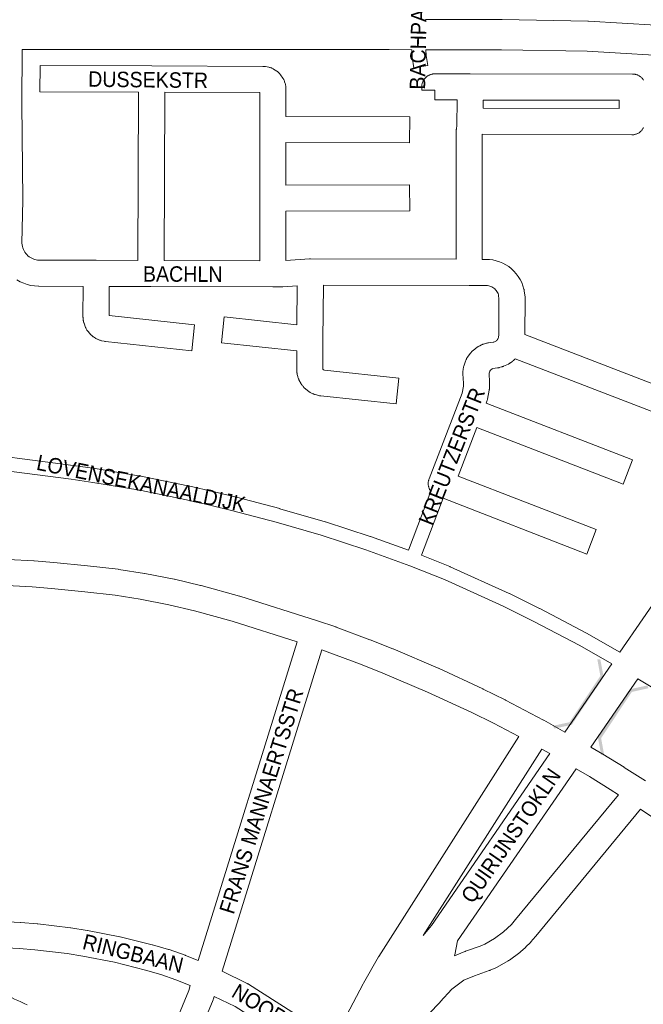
# Model space of a CAD drawing. Header units: metres. Extents: x 123819 to 142731, y 393440 to 405763.
# Tile 242 of 256: x 134156 to 134467, y 398692 to 399183. Entities that reach past the tile are written whole.
import ezdxf
from ezdxf.enums import TextEntityAlignment as Align

# ---------------------------------------------------------------- set-up
doc = ezdxf.new("R2010")
doc.units = ezdxf.units.M
doc.header["$MEASUREMENT"] = 0
for name, color, linetype, lineweight in [('gs-anno-wegen algemeen tekst', 7, 'Continuous', 0), ('gs-knt-aanvullende hoofdweg', 7, 'Continuous', 0), ('gs-knt-fietspaden', 7, 'Continuous', 0), ('gs-knt-hoofdweg', 7, 'Continuous', 0), ('gs-knt-wegen algemeen', 7, 'Continuous', 0), ('gs-symb-viaduct', 7, 'Continuous', 0), ('gs-vlk-plantopografie wegen algemeen', 7, 'Continuous', 0)]:
    doc.layers.add(name, color=color, linetype=linetype, lineweight=lineweight)
doc.styles.add('Style-Arial', font='arial.ttf')

# ---------------------------------------------------------------- blocks, each defined once
blk = doc.blocks.new('gg0-viaduct_91')
at = {"layer": 'gs-symb-viaduct', "linetype": 'Continuous'}
blk.add_hatch(color=7, dxfattribs=at).paths.add_polyline_path([(5.58, -1.69), (3.87, -0.37), (-3.87, -0.37), (-5.58, -1.69), (-5.8, -1.4), (-4, 0), (4, 0), (5.8, -1.4)])
blk = doc.blocks.new('gg0-viaduct_92')
at = {"layer": 'gs-symb-viaduct', "linetype": 'Continuous'}
blk.add_hatch(color=7, dxfattribs=at).paths.add_polyline_path([(5.58, -1.69), (3.87, -0.37), (-3.87, -0.37), (-5.58, -1.69), (-5.8, -1.4), (-4, 0), (4, 0), (5.8, -1.4)])

msp = doc.modelspace()

# ---------------------------------------------------------------- linework, layer by layer
at = {"layer": 'gs-knt-aanvullende hoofdweg', "color": 7, "linetype": 'Continuous', "flags": 128}
for points in [[(134358.7, 399183.13), (134396.66, 399183.15), (134396.8, 399183.15), (134439.59, 399182.4), (134439.91, 399182.39), (134490.23, 399179.36), (134490.47, 399179.34), (134543.81, 399174.41), (134544.08, 399174.38), (134599.2, 399167.33)], [(134351.76, 399168.13), (134340.46, 399168.21), (134160.22, 399168.29), (134157.58, 399168.29)], [(134593.2, 399152.95), (134542.3, 399159.46), (134489.2, 399164.37), (134439.16, 399167.39), (134396.6, 399168.13), (134358.79, 399168.11)], [(134455.56, 398867.93), (134478.42, 398901.1), (134486.31, 398917.12), (134486.37, 398917.25), (134493.07, 398930.21), (134496.05, 398936.58), (134501.6, 398949.85), (134508.59, 398969.32), (134508.69, 398969.59), (134514.61, 398984.29), (134514.74, 398984.61), (134516.84, 398989.18), (134516.93, 398989.38), (134517.03, 398989.58), (134544.18, 399040.75), (134559.82, 399072.37), (134576.06, 399109.46), (134593.2, 399152.95)], [(134428.07, 398828.06), (134451.56, 398862.13)], [(134464.57, 398854.54), (134441.12, 398820.52)], [(134357.43, 398726.67), (134361.58, 398731.6), (134420.65, 398817.3)], [(134433.71, 398809.78), (134374.61, 398724.04), (134373.2, 398717.04), (134373.12, 398716.72), (134373.11, 398716.68), (134373.07, 398716.53)]]:
    msp.add_lwpolyline(points, dxfattribs=at)
at = {"layer": 'gs-knt-fietspaden', "color": 7, "linetype": 'Continuous', "flags": 128}
msp.add_lwpolyline([(134358.79, 399168.11), (134358.96, 399165.27), (134359.75, 399160.25, -0.370699), (134359.74, 399160.24), (134352.82, 399159.16, -0.370704), (134352.81, 399159.17), (134352, 399164.35), (134351.98, 399164.51), (134351.97, 399164.68), (134351.76, 399168.13)], format="xyb", dxfattribs=at)
for points in [[(134124.52, 398968.58), (134182.98, 398960.99), (134183.03, 398960.99), (134193.89, 398959.43), (134193.97, 398959.42), (134217.49, 398955.45), (134217.6, 398955.43), (134240.97, 398950.68), (134241.06, 398950.67), (134252.68, 398948), (134252.73, 398947.98), (134264.31, 398945.12), (134264.36, 398945.11), (134285.99, 398939.41), (134286.06, 398939.39), (134308.66, 398932.88), (134308.77, 398932.84), (134331.13, 398925.57), (134331.24, 398925.53), (134350.09, 398918.68)], [(134451.56, 398862.13), (134435.56, 398871.17), (134412.38, 398883.35), (134397.42, 398890.74), (134368.13, 398904.05), (134350.89, 398910.92), (134328.9, 398918.91), (134306.66, 398926.15), (134284.16, 398932.63), (134262.6, 398938.31), (134251.08, 398941.16), (134239.53, 398943.81), (134216.26, 398948.54), (134192.85, 398952.49), (134182.05, 398954.03), (134123.66, 398961.62), (134118.33, 398962.17), (134111.46, 398962.59), (134106.12, 398962.7), (134100.78, 398962.61), (134075.79, 398961.21), (134057.01, 398959.95), (134031.09, 398957.84)], [(134350.09, 398918.68), (134361.27, 398948.05)], [(134367.46, 398944.57), (134356.65, 398916.18)], [(134860.7, 398418.63), (134700.87, 398634.65), (134700.61, 398635.01), (134700.36, 398635.34), (134700.32, 398635.4), (134693.2, 398645.45), (134678.47, 398665.2), (134670.9, 398674.85), (134655.23, 398693.86), (134647.19, 398703.15), (134638.99, 398712.31), (134622.14, 398730.25), (134604.72, 398747.63), (134586.74, 398764.45), (134577.57, 398772.62), (134568.26, 398780.64), (134549.23, 398796.26), (134529.72, 398811.24), (134509.73, 398825.59), (134489.27, 398839.29), (134478.05, 398846.41), (134464.57, 398854.54)]]:
    msp.add_lwpolyline(points, dxfattribs=at)
at = {"layer": 'gs-knt-hoofdweg', "color": 7, "linetype": 'Continuous', "flags": 128}
msp.add_lwpolyline([(134116, 398708.89), (134130.13, 398704.72), (134130.43, 398704.63), (134130.72, 398704.52), (134142.28, 398700.11), (134142.47, 398700.03), (134142.66, 398699.95), (134144.25, 398699.25), (134145.84, 398698.54), (134147.42, 398697.84), (134149.01, 398697.13), (134150.59, 398696.42), (134152.17, 398695.72), (134153.76, 398695.01), (134155.34, 398694.3), (134156.92, 398693.58), (134158.5, 398692.87), (134160.09, 398692.16)], dxfattribs=at)
at = {"layer": 'gs-knt-wegen algemeen', "color": 7, "linetype": 'Continuous', "flags": 128}
for points in [[(134157.58, 399168.29), (134157.36, 399141.15), (134157.83, 399093.41), (134157.83, 399093.22), (134157.4, 399071.67), (134157.48, 399070.87), (134157.64, 399070.08), (134157.86, 399069.31), (134157.86, 399069.31)], [(134276.03, 399062.93), (134276.04, 399094.16), (134276.05, 399128.36), (134275.97, 399146.82), (134228.62, 399146.97), (134228.3, 399063.08)], [(134455.22, 399142.99), (134387.38, 399143.04), (134387.37, 399139.03), (134455.14, 399138.74), (134455.22, 399142.99)], [(134157.86, 399069.31), (134158.15, 399068.56), (134158.51, 399067.84), (134158.94, 399067.16), (134159.39, 399066.55), (134159.89, 399065.98), (134160.44, 399065.46), (134161.03, 399064.98), (134161.66, 399064.56), (134162.33, 399064.19), (134163.02, 399063.88), (134163.74, 399063.62), (134164.47, 399063.43), (134165.22, 399063.3), (134165.97, 399063.24), (134194.47, 399063.17), (134215.28, 399063.11)], [(134228.3, 399063.08), (134276.03, 399062.93)], [(134361.27, 398948.05), (134361.18, 398948.18), (134361.17, 398948.19), (134361, 398948.44), (134360.99, 398948.45), (134360.83, 398948.72), (134360.83, 398948.73), (134360.68, 398949), (134360.68, 398949.01), (134360.55, 398949.29), (134360.54, 398949.3), (134360.43, 398949.58), (134360.42, 398949.59), (134360.32, 398949.89), (134360.32, 398949.89), (134360.23, 398950.19), (134360.22, 398950.2), (134360.15, 398950.5), (134360.15, 398950.51), (134360.09, 398950.82), (134360.08, 398950.82), (134360.04, 398951.13), (134360.04, 398951.14), (134360.01, 398951.45), (134360.01, 398951.46), (134359.99, 398951.77), (134359.99, 398951.78), (134359.99, 398952.09), (134359.99, 398952.1), (134360.01, 398952.41), (134360.01, 398952.42), (134360.04, 398952.73), (134360.04, 398952.73), (134360.09, 398953.04), (134360.09, 398953.05), (134360.15, 398953.35), (134360.15, 398953.36), (134360.23, 398953.66), (134360.23, 398953.67), (134360.32, 398953.97), (134360.32, 398953.98), (134360.43, 398954.27), (134374.44, 398990.52), (134376.86, 398997.03), (134377.51, 399000.45), (134377.59, 399001.86), (134377.3, 399006.62), (134377.29, 399006.87), (134377.29, 399007.13), (134377.3, 399007.39), (134377.32, 399007.65), (134377.44, 399008.98), (134377.48, 399009.27), (134377.53, 399009.56), (134377.59, 399009.84), (134377.66, 399010.12), (134377.74, 399010.4), (134378.59, 399012.94), (134378.68, 399013.2), (134378.78, 399013.46), (134378.9, 399013.71), (134379.02, 399013.96), (134379.16, 399014.2), (134379.3, 399014.44), (134379.46, 399014.66), (134381.01, 399016.84), (134381.17, 399017.07), (134381.35, 399017.28), (134381.53, 399017.49), (134381.73, 399017.69), (134381.93, 399017.88), (134382.13, 399018.06), (134382.35, 399018.24), (134384.47, 399019.87), (134384.7, 399020.03), (134384.93, 399020.18), (134385.16, 399020.33), (134385.41, 399020.46), (134385.65, 399020.59), (134386.6, 399021.03), (134386.83, 399021.14), (134387.06, 399021.23), (134387.29, 399021.31), (134387.53, 399021.39), (134389.04, 399021.84), (134389.35, 399021.92), (134389.66, 399021.99), (134389.97, 399022.04), (134392.36, 399022.38), (134392.63, 399022.45), (134393.97, 399023.06), (134394, 399023.09), (134394.03, 399023.12), (134394.07, 399023.15), (134394.1, 399023.18), (134394.13, 399023.21), (134394.16, 399023.25), (134394.2, 399023.28), (134394.23, 399023.31), (134394.26, 399023.35), (134394.29, 399023.38), (134394.32, 399023.41), (134394.35, 399023.45), (134394.37, 399023.48), (134394.4, 399023.52), (134394.43, 399023.55), (134394.46, 399023.59), (134394.48, 399023.63), (134394.51, 399023.66), (134394.54, 399023.7), (134394.56, 399023.74), (134394.59, 399023.78), (134394.61, 399023.82), (134394.63, 399023.86), (134394.66, 399023.89), (134394.68, 399023.93), (134394.7, 399023.97), (134394.72, 399024.01), (134394.74, 399024.05), (134394.76, 399024.09), (134394.78, 399024.14), (134394.8, 399024.18), (134394.82, 399024.22), (134394.86, 399024.32)], [(134394.86, 399024.32), (134394.86, 399024.33), (134394.86, 399024.33)], [(134394.86, 399024.32), (134394.86, 399024.33), (134394.86, 399024.33)], [(134403.37, 399014.04), (134403.31, 399013.98), (134403.24, 399013.91), (134403.16, 399013.84), (134403.09, 399013.77), (134403.02, 399013.7), (134402.94, 399013.63), (134402.87, 399013.56), (134402.79, 399013.49), (134402.72, 399013.42), (134402.64, 399013.36), (134402.57, 399013.29), (134402.49, 399013.22), (134402.42, 399013.16), (134402.34, 399013.09), (134402.26, 399013.03), (134402.18, 399012.96), (134402.1, 399012.9), (134402.03, 399012.83), (134401.95, 399012.77), (134401.87, 399012.71), (134401.79, 399012.65), (134401.71, 399012.58), (134401.63, 399012.52), (134401.55, 399012.46), (134401.46, 399012.4), (134401.38, 399012.34), (134401.3, 399012.28), (134401.22, 399012.23), (134401.13, 399012.17), (134401.05, 399012.11), (134400.97, 399012.05), (134400.88, 399012), (134400.66, 399011.86), (134400.44, 399011.72), (134400.21, 399011.6), (134399.97, 399011.49), (134397.54, 399010.38), (134397.29, 399010.28), (134397.05, 399010.18), (134396.8, 399010.1), (134396.54, 399010.02), (134395.37, 399009.71), (134395.12, 399009.64), (134394.85, 399009.59), (134394.59, 399009.55), (134392.28, 399009.22), (134391.8, 399009.07), (134391.05, 399008.5), (134390.64, 399007.92), (134390.33, 399007), (134390.32, 399006.91), (134390.61, 399002.29), (134390.62, 399002.03), (134390.62, 399001.78), (134390.61, 399001.52), (134390.49, 398999.29), (134390.47, 398999), (134390.43, 398998.71), (134390.38, 398998.42), (134389.54, 398994.04), (134389.48, 398993.78), (134389.42, 398993.51), (134389.34, 398993.26), (134389.25, 398993), (134388.87, 398991.97)], [(134475.42, 398986.25), (134403.37, 399014.04)], [(134031.98, 398913.3), (134036.35, 398913.2), (134089.22, 398915.41), (134089.45, 398915.42), (134113.63, 398915.57), (134113.89, 398915.57), (134137.47, 398914.77), (134137.6, 398914.77), (134163.39, 398913.38)], [(134163.39, 398913.38), (134163.56, 398913.36), (134163.57, 398913.36), (134163.57, 398913.36), (134173.28, 398912.58), (134173.41, 398912.57), (134190.1, 398910.88), (134190.17, 398910.87), (134205.45, 398909.17), (134205.74, 398909.13), (134218.47, 398907.12), (134218.7, 398907.08), (134233.25, 398904.26), (134233.49, 398904.2), (134246.49, 398901.16), (134246.75, 398901.09), (134265.82, 398895.79), (134266.04, 398895.73), (134304.72, 398883.51), (134313.91, 398880.43), (134314.12, 398880.35), (134330.85, 398874.1), (134330.97, 398874.06), (134342.31, 398869.56), (134342.46, 398869.5), (134364.91, 398859.94), (134365.1, 398859.86), (134387.23, 398849.57), (134387.37, 398849.5), (134398.31, 398844.09), (134398.44, 398844.02), (134417.4, 398834.06), (134417.57, 398833.97), (134428.07, 398828.06)], [(134294.62, 398873.05), (134262.23, 398883.28), (134243.4, 398888.51), (134230.64, 398891.5), (134216.33, 398894.28), (134203.86, 398896.24), (134188.76, 398897.93), (134172.17, 398899.61), (134162.61, 398900.38), (134136.97, 398901.76), (134113.58, 398902.55), (134089.65, 398902.4), (134036.69, 398900.18), (134036.48, 398900.18), (134036.27, 398900.18), (134030.79, 398900.3)], [(134245.21, 398714.19), (134294.62, 398873.05)], [(134307, 398869.01), (134257.2, 398708.88)], [(134405.09, 398825.82), (134392.46, 398832.46), (134381.67, 398837.8), (134359.71, 398848.01), (134337.43, 398857.49), (134326.23, 398861.93), (134309.67, 398868.12), (134307, 398869.01)], [(134310.44, 398667.64), (134310.43, 398667.74), (134310.41, 398668.05), (134310.4, 398668.37), (134310.41, 398668.68), (134310.43, 398668.99), (134310.47, 398669.3), (134310.52, 398669.61), (134310.59, 398669.92), (134310.67, 398670.22), (134310.77, 398670.52), (134310.88, 398670.81), (134311.01, 398671.1), (134311.14, 398671.38), (134327.53, 398702.66), (134327.66, 398702.89), (134335.2, 398715.97), (134335.35, 398716.22), (134405.09, 398825.82)], [(134416.56, 398819.6), (134357.43, 398726.67)], [(134420.65, 398817.3), (134416.56, 398819.6)], [(134441.12, 398820.52), (134447.02, 398817.03), (134447.12, 398816.97), (134457.65, 398810.49), (134457.73, 398810.43), (134468.29, 398803.69)], [(134454.94, 398796.77), (134450.77, 398799.43), (134440.34, 398805.86), (134433.71, 398809.78)], [(134373.07, 398716.53), (134378.21, 398718.7), (134378.41, 398718.78), (134378.6, 398718.85), (134385.85, 398721.37), (134388.21, 398722.41), (134393.09, 398725.16), (134397.59, 398728.49), (134399.56, 398730.26), (134401.48, 398732.22), (134403.58, 398734.68), (134454.94, 398796.77)], [(134465.91, 398789.6), (134413.58, 398726.34), (134413.51, 398726.26), (134411.23, 398723.59), (134411.08, 398723.43), (134410.94, 398723.27), (134408.72, 398721.01), (134408.58, 398720.87), (134408.43, 398720.73), (134406.08, 398718.61), (134405.84, 398718.41), (134405.6, 398718.22), (134400.52, 398714.45), (134400.3, 398714.3), (134400.07, 398714.15), (134399.83, 398714.01), (134394.32, 398710.91), (134394.04, 398710.77), (134393.76, 398710.63), (134390.87, 398709.35), (134390.63, 398709.25), (134390.38, 398709.16), (134383.08, 398706.62), (134377.72, 398704.36), (134371.81, 398699.95), (134366.02, 398693.65), (134365.91, 398693.53), (134365.91, 398693.53), (134365.91, 398693.53), (134354.43, 398681.65)], [(134635.17, 398633.63), (134633.69, 398635.85), (134602.91, 398671.74), (134587.05, 398688.93), (134570.62, 398705.57), (134553.61, 398721.66), (134544.95, 398729.45), (134529.42, 398742.78), (134519.92, 398750.47), (134510.28, 398758.01), (134490.57, 398772.68), (134480.6, 398779.72), (134465.91, 398789.6)], [(134140.38, 398733.99), (134156.72, 398733.23), (134156.96, 398733.21), (134165.1, 398732.53), (134165.34, 398732.51), (134181.58, 398730.55), (134181.81, 398730.52), (134189.89, 398729.24), (134190.12, 398729.2), (134206.17, 398726.06), (134206.48, 398725.99), (134222.35, 398722.07), (134222.58, 398722), (134222.58, 398722), (134222.59, 398722)], [(134224.92, 398662.25), (134227.32, 398667.38), (134228.36, 398669.58), (134240.58, 398699.23), (134241.34, 398701.71), (134234.24, 398704.61), (134226.67, 398707.29), (134219.11, 398709.45), (134203.51, 398713.31), (134187.74, 398716.4), (134179.9, 398717.64), (134163.9, 398719.57), (134155.99, 398720.23), (134139.94, 398720.97), (134126.44, 398720.94), (134119.96, 398713.97), (134117.91, 398711.6), (134115.65, 398708.99)], [(134222.59, 398722), (134230.45, 398719.75), (134230.64, 398719.69), (134230.83, 398719.63), (134238.73, 398716.83), (134239.02, 398716.72), (134245.21, 398714.19)]]:
    msp.add_lwpolyline(points, dxfattribs=at)
for points in [[(134215.28, 399063.11), (134215.6, 399147.01), (134166.43, 399147.18, -0.386625), (134166.42, 399147.19), (134166.46, 399160.19, -0.386623), (134166.47, 399160.19), (134222.16, 399160.01), (134277.6, 399159.83), (134277.9, 399159.82), (134278.2, 399159.8), (134278.49, 399159.77), (134278.79, 399159.72), (134280.58, 399159.38), (134280.89, 399159.31), (134281.19, 399159.23), (134281.49, 399159.14), (134281.78, 399159.03), (134282.07, 399158.91), (134282.35, 399158.77), (134282.62, 399158.62), (134282.89, 399158.46), (134284.56, 399157.39), (134284.8, 399157.22), (134285.04, 399157.05), (134285.26, 399156.87), (134285.48, 399156.68), (134285.69, 399156.48), (134285.88, 399156.26), (134286.07, 399156.05), (134286.25, 399155.82), (134286.42, 399155.58), (134287.54, 399153.94), (134287.69, 399153.71), (134287.84, 399153.47), (134287.97, 399153.22), (134288.09, 399152.97), (134288.2, 399152.72), (134288.3, 399152.45), (134288.39, 399152.19), (134288.68, 399151.24), (134288.76, 399150.97), (134288.82, 399150.7), (134288.88, 399150.44), (134288.92, 399150.16), (134288.95, 399149.89), (134288.97, 399149.62), (134288.97, 399149.34)], [(134289.05, 399063.05), (134300.84, 399063.84), (134300.97, 399063.84), (134301, 399063.85), (134301.15, 399063.85), (134301.29, 399063.85), (134373.93, 399063.66), (134373.93, 399127.52), (134373.94, 399127.78), (134373.95, 399128.04), (134373.98, 399128.3), (134374.01, 399128.56), (134374.06, 399128.82), (134374.33, 399130.13), (134374.36, 399143.06), (134363.26, 399143.08, -0.328683), (134363.25, 399143.08), (134363.26, 399148.02), (134356.77, 399148.01, -0.327568), (134356.76, 399148.02), (134356.76, 399149.58), (134356.77, 399149.89), (134356.79, 399150.2), (134356.82, 399150.5), (134356.88, 399150.81), (134356.94, 399151.11), (134357.02, 399151.41), (134357.12, 399151.71), (134357.22, 399152), (134357.35, 399152.29), (134357.48, 399152.57), (134357.63, 399152.84), (134357.79, 399153.1), (134357.97, 399153.36), (134358.15, 399153.61), (134358.35, 399153.85), (134358.56, 399154.08), (134358.78, 399154.3), (134359.01, 399154.51), (134359.25, 399154.7), (134359.5, 399154.89), (134359.75, 399155.06), (134360.02, 399155.22), (134360.29, 399155.37), (134360.57, 399155.51), (134360.86, 399155.63), (134361.15, 399155.74), (134361.44, 399155.83), (134361.74, 399155.91), (134362.05, 399155.98), (134362.35, 399156.03), (134362.66, 399156.07), (134362.97, 399156.09), (134363.28, 399156.1), (134380.89, 399156.07), (134461.85, 399156.01), (134462.16, 399156), (134462.47, 399155.97), (134462.79, 399155.94), (134463.09, 399155.88), (134463.4, 399155.82), (134463.7, 399155.73), (134464, 399155.64), (134464.29, 399155.53), (134464.58, 399155.4), (134464.86, 399155.26), (134465.14, 399155.11), (134465.4, 399154.95), (134465.66, 399154.77), (134465.91, 399154.58), (134466.15, 399154.38), (134466.38, 399154.17), (134466.6, 399153.94), (134466.81, 399153.71), (134467, 399153.46), (134467.19, 399153.21), (134467.36, 399152.95)], [(134288.97, 399149.34), (134289.04, 399134.86), (134350.75, 399134.65, -0.386617), (134350.76, 399134.64), (134350.72, 399121.64, -0.386617), (134350.71, 399121.63), (134289.06, 399121.84), (134289.06, 399100.68), (134350.72, 399100.77, -0.38537), (134350.73, 399100.76), (134350.75, 399087.76, -0.385368), (134350.74, 399087.75), (134289.05, 399087.66), (134289.05, 399063.05)], [(134467.38, 399129.33), (134467.23, 399129.05), (134467.07, 399128.78), (134466.9, 399128.51), (134466.71, 399128.26), (134466.51, 399128.01), (134466.3, 399127.77), (134466.08, 399127.54), (134465.85, 399127.33), (134465.61, 399127.12), (134465.36, 399126.93), (134465.1, 399126.75), (134464.83, 399126.58), (134464.55, 399126.43), (134464.27, 399126.29), (134463.98, 399126.16), (134463.68, 399126.05), (134463.38, 399125.96), (134463.07, 399125.87), (134462.76, 399125.81), (134462.45, 399125.75), (134462.14, 399125.72), (134461.82, 399125.69), (134461.5, 399125.69), (134386.95, 399126.01), (134386.95, 399063.6), (134389.97, 399063.58), (134390.22, 399063.57), (134390.48, 399063.55), (134392.19, 399063.33), (134393.88, 399062.95), (134395.53, 399062.43), (134397.13, 399061.76), (134398.65, 399060.95), (134400.11, 399060.01), (134401.47, 399058.95), (134402.73, 399057.76), (134403.89, 399056.48), (134404.92, 399055.09), (134405.83, 399053.62), (134406.6, 399052.07), (134407.24, 399050.46), (134407.72, 399048.8), (134407.78, 399048.54), (134407.83, 399048.28), (134407.87, 399048.02), (134408.25, 399044.82), (134408.28, 399044.55), (134408.29, 399044.28), (134408.3, 399044.01), (134408.2, 399026.14), (134480.11, 398998.4, -0.327859)], [(134394.86, 399024.33), (134395, 399024.77), (134395.18, 399026.18), (134395.27, 399043.68), (134395, 399046), (134394.81, 399046.55), (134394.57, 399047.07), (134394.28, 399047.57), (134393.95, 399048.05), (134393.58, 399048.49), (134393.18, 399048.9), (134392.74, 399049.27), (134392.26, 399049.6), (134391.76, 399049.89), (134391.24, 399050.13), (134390.7, 399050.32), (134390.14, 399050.46), (134389.57, 399050.56), (134380.41, 399050.63), (134307.73, 399050.81), (134307.52, 399023.78), (134307.5, 399008.95), (134307.59, 399008.79), (134307.75, 399008.64), (134308.31, 399008.5), (134345.37, 399004.51, -0.368104), (134345.37, 399004.5), (134343.98, 398991.58, -0.368106), (134343.97, 398991.57), (134306.45, 398995.6), (134306.14, 398995.65), (134305.84, 398995.7), (134305.53, 398995.77), (134303.59, 398996.27), (134303.3, 398996.35), (134303.02, 398996.44), (134302.74, 398996.55), (134302.47, 398996.67), (134302.2, 398996.8), (134301.15, 398997.34), (134300.91, 398997.48), (134300.68, 398997.62), (134300.45, 398997.77), (134300.22, 398997.93), (134300.01, 398998.1), (134299.8, 398998.28), (134298.05, 398999.86), (134297.82, 399000.08), (134297.6, 399000.3), (134297.4, 399000.54), (134297.2, 399000.79), (134297.02, 399001.04), (134296.85, 399001.31), (134296.69, 399001.58), (134295.56, 399003.65), (134295.44, 399003.89), (134295.32, 399004.14), (134295.21, 399004.4), (134295.12, 399004.66), (134295.03, 399004.92), (134294.96, 399005.18), (134294.67, 399006.33), (134294.62, 399006.59), (134294.57, 399006.85), (134294.53, 399007.12), (134294.5, 399007.39), (134294.49, 399007.65), (134294.48, 399007.92), (134294.49, 399017.97), (134256.85, 399022.03, -0.368119), (134256.85, 399022.04), (134258.24, 399034.96, -0.368121), (134258.25, 399034.97), (134294.56, 399031.06), (134294.71, 399050.38), (134287.45, 399049.89), (134287.23, 399049.88), (134287, 399049.88), (134282.51, 399049.89), (134221.75, 399050.08), (134200.94, 399050.13), (134200.88, 399035.62), (134243.48, 399031.05, -0.368091), (134243.49, 399031.04), (134242.1, 399018.12, -0.36809), (134242.09, 399018.11), (134199.04, 399022.72), (134198.73, 399022.76), (134198.43, 399022.82), (134197.32, 399023.04), (134197.03, 399023.11), (134196.74, 399023.19), (134196.45, 399023.29), (134196.17, 399023.39), (134195.16, 399023.81), (134194.88, 399023.93), (134194.61, 399024.06), (134194.35, 399024.2), (134194.1, 399024.36), (134193.17, 399024.95), (134192.93, 399025.11), (134192.69, 399025.29), (134192.46, 399025.48), (134192.24, 399025.67), (134192.03, 399025.88), (134191.83, 399026.1), (134190.38, 399027.73), (134190.19, 399027.95), (134190, 399028.19), (134189.83, 399028.43), (134189.67, 399028.68), (134189.52, 399028.94), (134189.39, 399029.2), (134189.26, 399029.47), (134189.15, 399029.75), (134188.38, 399031.79), (134188.28, 399032.07), (134188.2, 399032.35), (134188.12, 399032.64), (134188.06, 399032.93), (134188.02, 399033.23), (134187.98, 399033.52), (134187.89, 399034.61), (134187.87, 399034.91), (134187.86, 399035.21), (134187.92, 399050.16), (134165.83, 399050.22), (134165.63, 399050.22), (134163.76, 399050.37), (134161.9, 399050.67), (134160.08, 399051.13), (134158.3, 399051.74), (134156.59, 399052.5), (134154.94, 399053.41)], [(134388.87, 398991.97), (134461.89, 398963.76, -0.385941), (134461.9, 398963.75), (134457.21, 398951.62, -0.385942), (134457.2, 398951.62), (134384.25, 398979.79), (134374.92, 398955.64), (134443.75, 398928.94, -0.385883), (134443.75, 398928.93), (134439.05, 398916.8, -0.385883), (134439.04, 398916.8), (134367.46, 398944.57)], [(134257.2, 398708.88), (134269.74, 398702.75), (134269.95, 398702.64), (134270.17, 398702.52), (134270.38, 398702.39), (134307.63, 398678.64, -0.385101), (134307.63, 398678.63), (134300.64, 398667.67, -0.385103), (134300.63, 398667.66), (134263.69, 398691.22), (134253.3, 398696.29), (134252.93, 398695.1), (134252.84, 398694.82), (134252.73, 398694.54), (134240.34, 398664.47), (134240.21, 398664.19), (134239.11, 398661.85), (134237.02, 398657.39)]]:
    msp.add_lwpolyline(points, format="xyb", dxfattribs=at)
at = {"layer": 'gs-vlk-plantopografie wegen algemeen', "color": 7, "linetype": 'Continuous', "flags": 128}
msp.add_lwpolyline([(134356.65, 398916.18), (134370.8, 398910.54), (134370.96, 398910.48), (134400.38, 398897.11), (134400.48, 398897.06), (134415.53, 398889.62), (134415.6, 398889.59), (134438.87, 398877.36), (134438.96, 398877.31), (134455.56, 398867.93)], dxfattribs=at)

# ---------------------------------------------------------------- block references
at = {"layer": 'gs-symb-viaduct', "color": 7, "linetype": 'Continuous', "xscale": 3.575000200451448, "yscale": 4.465237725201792, "zscale": 3.575000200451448}
for name, p, rotation in [('gg0-viaduct_92', (134439.52, 398843.58), 236.3360565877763), ('gg0-viaduct_91', (134452.49, 398837.48), 56.33605658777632)]:
    msp.add_blockref(name, p, dxfattribs=dict(at, rotation=rotation))

# ---------------------------------------------------------------- texts
at = {"layer": 'gs-anno-wegen algemeen tekst', "color": 7, "style": 'Style-Arial', "width": 0.909091}
for s, rotation, p in [('BACHPAD', 88.8611, (134355.05, 399171.85)), ('DUSSEKSTR', 359.3357, (134220.33, 399153.16)), ('BACHLN', 359.7593, (134237.58, 399056.32)), ('KREUTZERSTR', 68.5668, (134371.73, 398965.48)), ('LOVENSEKANAALDIJK', 348.4042, (134216.9, 398951.99)), ('FRANS MANNAERTSSTR', 72.578, (134276.79, 398793.69)), ('QUIRIJNSTOKLN', 55.4203, (134401.2, 398776.48)), ('RINGBAAN', 346.1176, (134212.86, 398717.71)), ('NOORD', 329.0836, (134278.9, 398690.39))]:
    msp.add_text(s, height=7.7, rotation=rotation, dxfattribs=at).set_placement(p, align=Align.MIDDLE_CENTER)

doc.saveas('drawing.dxf')
